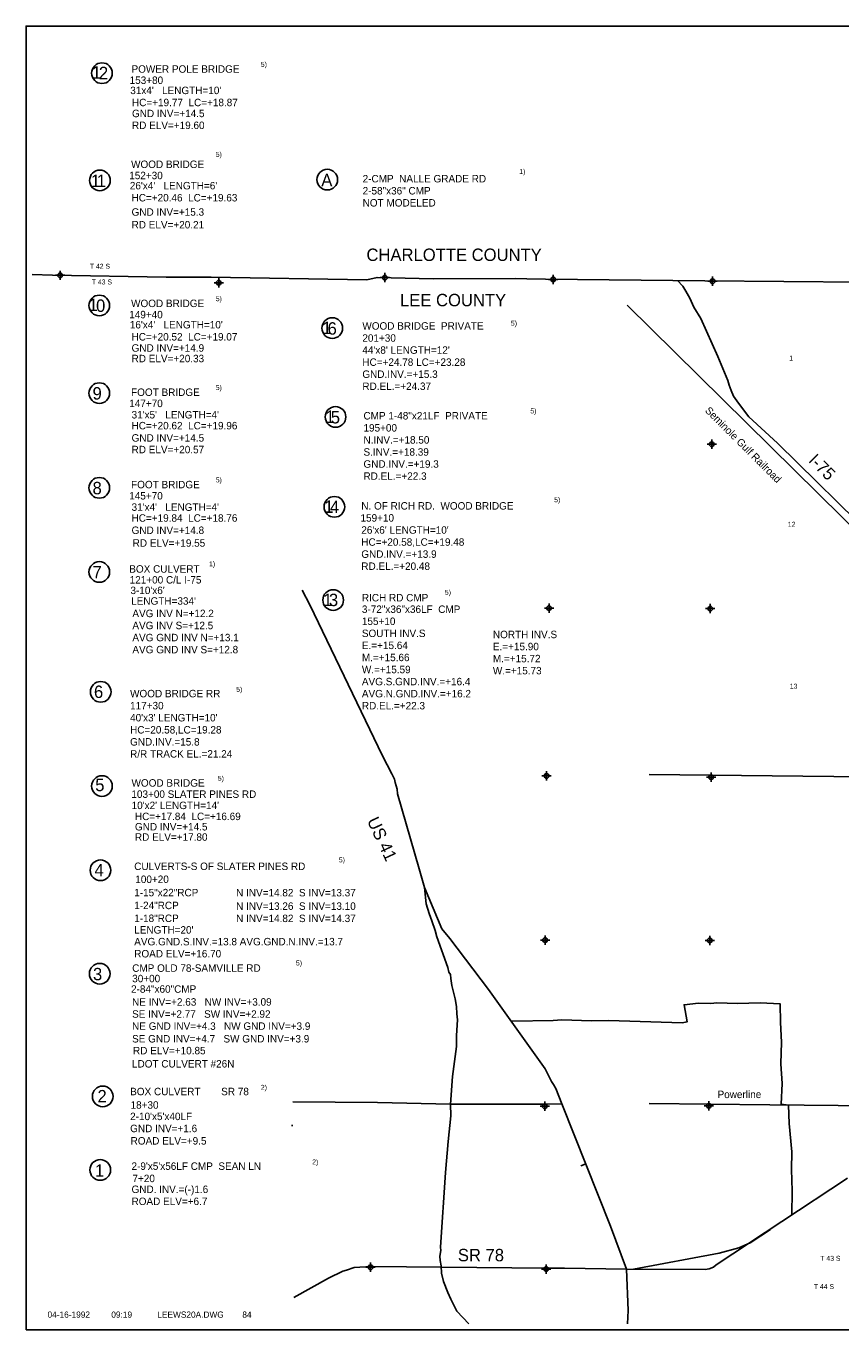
# Model space of a CAD drawing. Extents: x 192160 to 256160, y 851880 to 894503.
# Tile 1 of 2: x 192160 to 218405, y 852503 to 894503. Entities that reach past the tile are written whole.
import ezdxf
from ezdxf.enums import TextEntityAlignment as Align

# ---------------------------------------------------------------- set-up
doc = ezdxf.new("R2010")
doc.units = 0
doc.header["$LTSCALE"] = 1067
doc.header["$PDMODE"] = 34
doc.header["$PDSIZE"] = 150
doc.linetypes.add('DIVIDE', pattern=[0])
doc.linetypes.add('PHANTOM', pattern=[0])
doc.layers.get('0').update_dxf_attribs({"linetype": 'CONTINUOUS'})
for name, color, linetype in [('BORDER', 1, 'CONTINUOUS'), ('COUNTY', 15, 'PHANTOM'), ('MAJROADS', 9, 'CONTINUOUS'), ('POWERLINES', 11, 'DIVIDE'), ('RR', 13, 'CONTINUOUS'), ('SEC', 2, 'CONTINUOUS'), ('STRUCTTEXT', 7, 'CONTINUOUS'), ('TEXT', 7, 'CONTINUOUS'), ('WSHEDS', 3, 'CONTINUOUS')]:
    doc.layers.add(name, color=color, linetype=linetype)

# ---------------------------------------------------------------- blocks, each defined once
blk = doc.blocks.new('LOGON')
at = {"color": 0}
blk.add_attdef('DATE', text='', height=1, dxfattribs=at).set_placement((-1.87, 1.76), align=Align.RIGHT)
for tag, p in [('TIME', (1.56, 1.76)), ('DRAWING', (8.97, 1.76)), ('OPERATOR', (22.66, 1.76))]:
    blk.add_attdef(tag, p, '', height=1, dxfattribs=at)

msp = doc.modelspace()

# ---------------------------------------------------------------- linework, layer by layer
at = {"layer": 'BORDER', "color": 0}
msp.add_lwpolyline([(192160, 852503), (192160, 894503), (256160, 894503), (256160, 852503)], close=True, dxfattribs=at)
at = {"layer": 'COUNTY', "color": 0}
msp.add_lwpolyline([(219410, 886256), (219114, 886255), (214022, 886292), (208887, 886354), (208291, 886361), (207917, 886369), (205273, 886364), (203468, 886409), (203133, 886333), (198116, 886413), (197109, 886415), (196675, 886413), (193006, 886483), (192360, 886503)], dxfattribs=at)
at = {"layer": 'MAJROADS', "color": 0}
for points in [[(213139, 886311), (213314, 886126), (213413, 885966), (213537, 885739), (213669, 885453), (213893, 885082), (214445, 883855), (214758, 883090), (214807, 882931), (214873, 882763), (214947, 882586), (215104, 882359), (215436, 881912), (216360, 881067), (219554, 877927)], [(201051, 876335), (201301, 875861), (203644, 871000), (203942, 870412), (203983, 870328), (204024, 870243), (204049, 870134), (204114, 869924), (204121, 869773), (204816, 867355), (204995, 866759), (205042, 866231), (205148, 865912), (205230, 865676), (205337, 865374), (205386, 865164), (205747, 864181), (205780, 864022), (205829, 863954), (205837, 863828), (205877, 863602), (205983, 863165), (206023, 862922), (206029, 862687), (206053, 862495), (206024, 861984), (206022, 861632), (205897, 860669), (205832, 859773), (205846, 859404), (205756, 858575), (205673, 857579), (205513, 855167), (205520, 855066), (205485, 854882), (205501, 854740), (205525, 854564), (205540, 854329), (205605, 854060), (205745, 853707), (205844, 853497), (206034, 853110), (206417, 852703)], [(204995, 866759), (205546, 865418), (205812, 865114), (207057, 863471), (208881, 860918), (209087, 860506), (209145, 860413), (209220, 860279), (209417, 859791), (210979, 855841), (211502, 854456), (211554, 853130), (211529, 852703)], [(207809, 862449), (207817, 862449), (209133, 862473), (209418, 862488), (210373, 862456), (210934, 862468), (213297, 862400), (213448, 862425), (213351, 862978), (213821, 863025), (214215, 863014), (214408, 863038), (215069, 863016), (215799, 863036), (216452, 863006), (216456, 862402), (216493, 861774), (216471, 861070), (216508, 860441), (216478, 859779), (216713, 859744), (216742, 859149), (216819, 858235), (216815, 857674), (216835, 856986), (216821, 856207)], [(208914, 859778), (205832, 859773), (203476, 859827), (200747, 859854)], [(208914, 859778), (209389, 859790)], [(200747, 859085), (200704, 859086)], [(200780, 853549), (201897, 854167), (202359, 854398), (202477, 854423), (202730, 854516), (203282, 854542), (208930, 854492), (209500, 854496), (211502, 854456), (214036, 854450), (214157, 854474), (214297, 854529), (214389, 854599), (218617, 857388)], [(211729, 854456), (214486, 854978), (215116, 855151), (215479, 855309), (216141, 855734)]]:
    msp.add_lwpolyline(points, dxfattribs=at)
at = {"layer": 'POWERLINES', "color": 0}
for points in [[(234386, 870358), (231969, 870397), (228102, 870392), (227198, 870904), (226531, 870369), (221549, 870360), (221484, 870151), (219511, 870185), (219164, 870316), (212226, 870394)], [(234386, 864268), (229949, 864268), (224781, 864258), (219356, 864172), (219424, 859724), (216113, 859751), (212226, 859799)]]:
    msp.add_lwpolyline(points, dxfattribs=at)
at = {"layer": 'RR', "color": 0}
msp.add_lwpolyline([(211516, 885515), (232280, 865032), (233421, 863858), (233610, 863541), (233739, 863199), (233753, 862685), (233791, 862310), (233583, 853852), (233529, 853473), (233376, 853058), (233058, 852703)], dxfattribs=at)
at = {"layer": 'SEC', "color": 0}
for p in [(193256, 886474), (198365, 886235), (203718, 886399), (209137, 886344), (214271, 886282), (214243, 881031), (209003, 875757), (214197, 875737), (208923, 870347), (214225, 870309), (208878, 865061), (214180, 865049), (208865, 859709), (214150, 859722), (203258, 854521), (208911, 854465)]:
    msp.add_point(p, dxfattribs=at)
at = {"layer": 'STRUCTTEXT', "color": 0}
for centre in [(194605, 892986), (194537, 889531), (201861, 889556), (194519, 885503), (202022, 884774), (194519, 882679), (202127, 881913), (194519, 879629), (202090, 879017), (194519, 876918), (202050, 876013), (194564, 873057), (194605, 870022), (194556, 867309), (194532, 863977), (194629, 860026), (194548, 857657)]:
    msp.add_circle(centre, 333, dxfattribs=at)
at = {"layer": 'WSHEDS', "color": 0}
msp.add_lwpolyline([(210171, 857843), (210031, 857790)], dxfattribs=at)

# ---------------------------------------------------------------- block references
at = {"layer": 'TEXT', "color": 0, "xscale": 200, "yscale": 200, "zscale": 200}
msp.add_blockref('LOGON', (194593, 852544), dxfattribs=at).add_auto_attribs({'DATE': '04-16-1992', 'TIME': '09:19', 'OPERATOR': '84', 'DRAWING': 'LEEWS20A.DWG'})

# ---------------------------------------------------------------- texts
at = {"layer": 'MAJROADS', "color": 0}
for s, rotation, p in [('I-75', 315, (217333, 880486)), ('US 41', 295, (203130, 868910))]:
    msp.add_text(s, height=400, rotation=rotation, dxfattribs=at).set_placement(p)
msp.add_text('SR 78', height=400, dxfattribs=at).set_placement((206067, 854714))
at = {"layer": 'POWERLINES', "color": 0}
msp.add_text('Powerline', height=240, dxfattribs=at).set_placement((214431, 859970))
at = {"layer": 'STRUCTTEXT', "color": 0}
for s, height, p in [('5)', 160, (199721, 893188)), ('1', 400, (194281, 892811)), ('2', 400, (194505, 892792)), ('POWER POLE BRIDGE', 240.01, (195556, 893000)), ('153+80', 240, (195495, 892639)), ("31x4'   LENGTH=10'", 240, (195515, 892311)), ('HC=+19.77  LC=+18.87', 240, (195571, 891922)), ('GND INV=+14.5', 240, (195571, 891569)), ('RD ELV=+19.60', 240, (195571, 891187)), ('5)', 160, (198269, 890289)), ('WOOD BRIDGE', 240.01, (195542, 889931)), ('1', 400, (194249, 889319)), ('1', 400, (194438, 889319)), ('152+30', 240, (195482, 889570)), ('A', 400, (201668, 889344)), ('2-CMP  NALLE GRADE RD', 240.01, (203000, 889467)), ('1)', 160, (208046, 889738)), ("26'x4'   LENGTH=6'", 240, (195501, 889243)), ('2-58"x36" CMP', 240.01, (203000, 889078)), ('HC=+20.46  LC=+19.63', 240, (195558, 888854)), ('NOT MODELED', 240.01, (203000, 888690)), ('GND INV=+15.3', 240, (195558, 888394)), ('RD ELV=+20.21', 240, (195558, 887984)), ('5)', 160, (198269, 885640)), ('1', 400, (194172, 885320)), ('0', 400, (194414, 885297)), ('WOOD BRIDGE', 240.01, (195542, 885451)), ('149+40', 240, (195482, 885090)), ("16'x4'   LENGTH=10'", 240, (195501, 884763)), ('1', 400, (201698, 884580)), ('6', 400, (201871, 884563)), ('WOOD BRIDGE  PRIVATE', 240, (202991, 884724)), ('5)', 160, (207776, 884851)), ('HC=+20.52  LC=+19.07', 240, (195558, 884374)), ('201+30', 240, (202991, 884335)), ('GND INV=+14.9', 240, (195558, 884014)), ("44'x8' LENGTH=12'", 240, (202991, 883947)), ('RD ELV=+20.33', 240, (195558, 883674)), ('HC=+24.78 LC=+23.28', 240, (202991, 883558)), ('GND.INV.=+15.3', 240, (202991, 883170)), ('9', 400, (194301, 882472)), ('5)', 160, (198269, 882778)), ('RD.EL.=+24.37', 240, (202991, 882781)), ('147+70', 240, (195482, 882228)), ('FOOT BRIDGE', 240.01, (195542, 882589)), ("31'x5'   LENGTH=4'", 240, (195558, 881863)), ('1', 400, (201802, 881720)), ('5', 400, (201975, 881703)), ('CMP 1-48"x21LF  PRIVATE ', 240, (203027, 881830)), ('5)', 160, (208402, 882026)), ('HC=+20.62  LC=+19.96', 240, (195558, 881512)), ('195+00', 240, (203027, 881441)), ('GND INV=+14.5', 240, (195558, 881117)), ('N.INV.=+18.50', 240, (203027, 881053)), ('RD ELV=+20.57', 240, (195558, 880742)), ('S.INV.=+18.39', 240, (203027, 880664)), ('GND.INV.=+19.3', 240, (203027, 880276)), ('5)', 160, (198269, 879803)), ('RD.EL.=+22.3', 240, (203027, 879887)), ('8', 400, (194301, 879422)), ('145+70', 240, (195482, 879253)), ('FOOT BRIDGE', 240.01, (195542, 879614)), ("31'x4'   LENGTH=4'", 240, (195558, 878888)), ('1', 400, (201766, 878823)), ('4', 400, (201947, 878816)), ('N. OF RICH RD.  WOOD BRIDGE', 240, (202957, 878928)), ('5)', 160, (209168, 879166)), ('HC=+19.84  LC=+18.76', 240, (195558, 878537)), ('159+10', 240, (202931, 878540)), ('GND INV=+14.8', 240, (195558, 878142)), ("26'x6' LENGTH=10'", 240, (202957, 878151)), ('RD ELV=+19.55', 240, (195593, 877732)), ('HC=+20.58,LC=+19.48', 240, (202957, 877763)), ('GND.INV.=+13.9', 240, (202957, 877374)), ('7', 400, (194301, 876711)), ('BOX CULVERT', 240.01, (195484, 876896)), ('1)', 160, (198053, 877099)), ('RD.EL.=+20.48', 240, (202957, 876985)), ('121+00 C/L I-75', 240.01, (195497, 876546)), ("3-10'x6'", 240, (195522, 876206)), ('1', 400, (201726, 875819)), ('3', 400, (201914, 875819)), ('RICH RD CMP', 240, (202976, 875970)), ('5)', 160, (205650, 876183)), ("LENGTH=334'", 240.01, (195544, 875864)), ('AVG INV N=+12.2', 240, (195584, 875463)), ('3-72"x36"x36LF  CMP', 240, (202976, 875599)), ('AVG INV S=+12.5', 240, (195584, 875075)), ('155+10', 240, (202976, 875211)), ('AVG GND INV N=+13.1', 240, (195584, 874686)), ('SOUTH INV.S', 240, (202976, 874822)), ('NORTH INV.S', 240, (207195, 874786)), ('AVG GND INV S=+12.8', 240, (195584, 874298)), ('E.=+15.64', 240, (202976, 874434)), ('E.=+15.90', 240, (207195, 874397)), ('M.=+15.66', 240, (202976, 874045)), ('M.=+15.72', 240, (207195, 874009)), ('W.=+15.59', 240, (202976, 873657)), ('W.=+15.73', 240, (207195, 873620)), ('6', 400, (194346, 872859)), ('5)', 160, (198928, 873056)), ('AVG.S.GND.INV.=+16.4', 240, (202976, 873268)), ('WOOD BRIDGE RR', 240, (195510, 872881)), ('AVG.N.GND.INV.=+16.2', 240, (202976, 872879)), ("40'x3' LENGTH=10'", 240, (195510, 872104)), ('117+30', 240, (195510, 872493)), ('RD.EL.=+22.3', 240, (202976, 872491)), ('HC=20.58,LC=19.28', 240, (195510, 871715)), ('GND.INV.=15.8', 240, (195510, 871327)), ('R/R TRACK EL.=21.24', 240, (195510, 870938)), ('5', 400, (194387, 869858)), ('WOOD BRIDGE', 240.01, (195556, 870003)), ('5)', 160, (198336, 870191)), ('103+00 SLATER PINES RD', 240.01, (195552, 869642)), ("10'x2' LENGTH=14'", 240, (195560, 869280)), ('HC=+17.84  LC=+16.69', 240, (195666, 868925)), ('GND INV=+14.5', 240, (195666, 868592)), ('RD ELV=+17.80', 240, (195666, 868260)), ('5)', 160, (202234, 867565)), ('4', 400, (194363, 867115)), ('CULVERTS-S OF SLATER PINES RD', 240.01, (195643, 867318)), ('100+20', 240, (195678, 866900)), ('1-15"x22"RCP', 240.01, (195643, 866471)), ('N INV=14.82  S INV=13.37', 240, (198925, 866468)), ('1-24"RCP', 240, (195643, 866057)), ('N INV=13.26  S INV=13.10', 240, (198925, 866035)), ('1-18"RCP', 240, (195643, 865643)), ('N INV=14.82  S INV=14.37', 240, (198925, 865640)), ("LENGTH=20'", 240, (195643, 865269)), ('AVG.GND.S.INV.=13.8 AVG.GND.N.INV.=13.7', 240.01, (195643, 864891)), ('ROAD ELV=+16.70', 240.01, (195643, 864502)), ('5)', 160, (200852, 864243)), ('3', 400, (194315, 863765)), ('30+00', 240, (195578, 863702)), ('CMP OLD 78-SAMVILLE RD', 240.01, (195578, 864039)), ('2-84"x60"CMP', 240.01, (195541, 863364)), ('NE INV=+2.63   NW INV=+3.09', 240, (195574, 862948)), ('SE INV=+2.77   SW INV=+2.92', 240, (195574, 862559)), ('NE GND INV=+4.3   NW GND INV=+3.9', 240, (195574, 862170)), ('SE GND INV=+4.7   SW GND INV=+3.9', 240, (195574, 861762)), ('RD ELV=+10.85', 240, (195604, 861381)), ('LDOT CULVERT #26N', 240.01, (195570, 860956)), ('2', 400, (194460, 859832)), ('BOX CULVERT', 240.01, (195512, 860063)), ('SR 78', 240, (198444, 860063)), ('2)', 160, (199722, 860237)), ('18+30', 240, (195525, 859629)), ("2-10'x5'x40LF", 240.01, (195512, 859261)), ('GND INV=+1.6', 240.01, (195512, 858873)), ('ROAD ELV=+9.5', 240.01, (195527, 858474)), ('1', 400, (194379, 857439)), ("2-9'x5'x56LF CMP  SEAN LN", 240.01, (195556, 857659)), ('2)', 160, (201375, 857833)), ('7+20', 240, (195586, 857263)), ('GND. INV.=(-)1.6', 240.01, (195556, 856913)), ('ROAD ELV=+6.7', 240.01, (195556, 856525))]:
    msp.add_text(s, height=height, dxfattribs=at).set_placement(p)
at = {"layer": 'TEXT', "color": 0}
for s, height, p in [('CHARLOTTE COUNTY', 400.02, (203123, 886936)), ('T 42 S', 160, (194213, 886687)), ('T 43 S', 160, (194276, 886180)), ('LEE COUNTY', 400, (204204, 885477))]:
    msp.add_text(s, height=height, dxfattribs=at).set_placement(p)
for s, p in [('1', (216802, 883730)), ('12', (216818, 878374)), ('13', (216881, 873159))]:
    msp.add_text(s, height=160, dxfattribs=at).set_placement(p, align=Align.CENTER)
msp.add_text('Seminole Gulf Railroad', height=240, rotation=315, dxfattribs=at).set_placement((214010, 882097))
for s, p in [('T 43 S ', (218452, 854729)), ('T 44 S', (218184, 853820))]:
    msp.add_text(s, height=160, dxfattribs=at).set_placement(p, align=Align.RIGHT)

doc.saveas('drawing.dxf')
